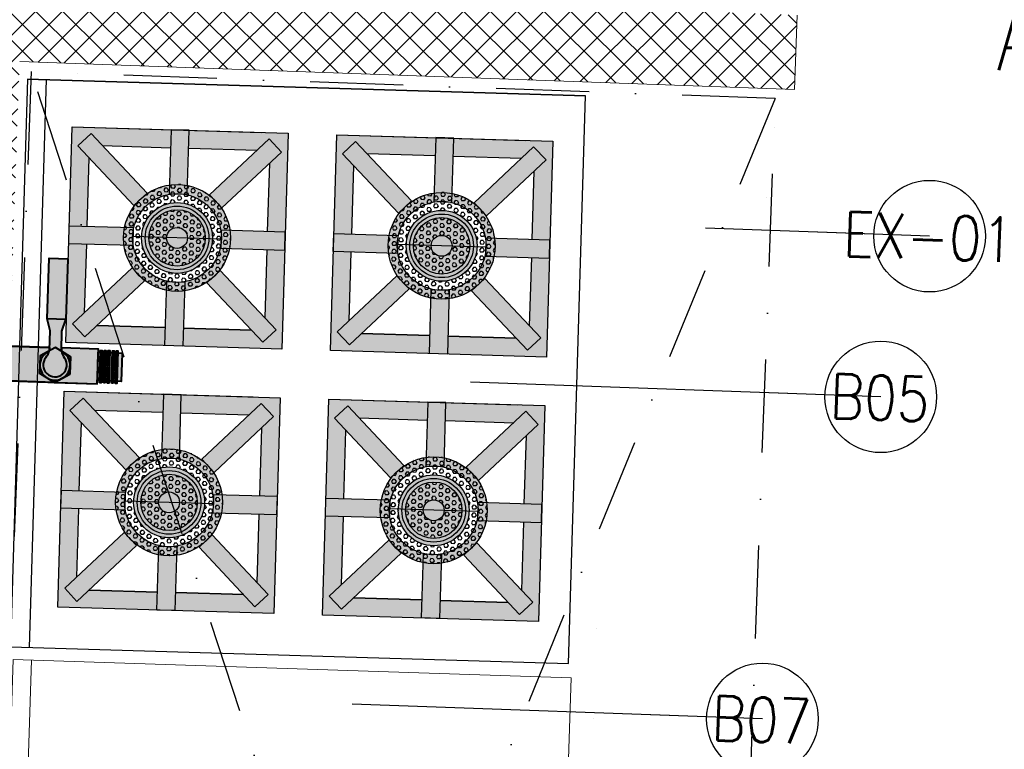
# Model space of a CAD drawing. Header units: millimetres. Extents: x 256680 to 410391, y -77299 to -22623.
# Tile 77 of 202: x 322489 to 323812, y -28374 to -27393. Entities that reach past the tile are written whole.
import ezdxf

# ---------------------------------------------------------------- set-up
doc = ezdxf.new("R2010")
doc.units = ezdxf.units.MM
doc.header["$LTSCALE"] = 2.5
doc.linetypes.add('DASHDOTX2', pattern=[2, 1, -0.5, 0, -0.5])
for name, color, linetype, lineweight in [('CKD Equipments', 252, 'Continuous', 0), ('CKD-GAS', 1, 'Continuous', 40), ('ELEVATION 1', 143, 'Continuous', 18), ('ELEVATION 4', 157, 'Continuous', 9), ('HATCH LIGHT', 250, 'Continuous', 0), ('ROOM TEXT', 7, 'Continuous', 5), ('SA-GAS', 1, 'Continuous', 40), ('WALL', 132, 'Continuous', 25)]:
    doc.layers.add(name, color=color, linetype=linetype, lineweight=lineweight)
for name, color, linetype in [('CKD-Hood', 1, 'Continuous'), ('IQ_200_3D', 1, 'Continuous'), ('xKAM-B3-01-Kitchen$0$A-FURN', 8, 'Continuous')]:
    doc.layers.add(name, color=color, linetype=linetype)
doc.styles.add('MTEXT', font='romans.shx', dxfattribs={"width": 0.85})
doc.styles.get("Standard").update_dxf_attribs({"font": 'GOTHIC.TTF'})
doc.dimstyles.new('AJKD_30', dxfattribs={"dimscale": 30, "dimtxt": 2, "dimasz": 1, "dimexe": 0.8, "dimexo": 0.8, "dimgap": 0.5, "dimtad": 1, "dimdec": 0, "dimzin": 0, "dimdsep": 46, "dimtxsty": 'Standard', "dimblk": 'ARCHTICK', "dimcen": 0.125, "dimclrd": 251, "dimclre": 251, "dimclrt": 42, "dimadec": 0, "dimazin": 0, "dimtfac": 1, "dimtdec": 0, "dimtix": 1, "dimtmove": 0, "dimatfit": 3, "dimfxl": 1, "dimtolj": 1, "dimtzin": 0, "dimarcsym": 1})
pattern_1 = [(0, (0, 0), (0, 0.216506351), [0.125, -0.25]), (120, (0, 0), (-0.1875000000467, -0.1082531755), [0.125, -0.25]), (60, (0.125, 0), (-0.1875000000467, 0.1082531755), [0.125, -0.25])]

# ---------------------------------------------------------------- blocks, each defined once
blk = doc.blocks.new('xKAM-B3-01-Kitchen$0$rgregr')
at = {"layer": 'xKAM-B3-01-Kitchen$0$A-FURN'}
h = blk.add_hatch(color=256, dxfattribs=at)
edge = h.paths.add_edge_path()
edge.add_arc((9340815.639, 6767207.813), 2.968, 0, 360)
edge = h.paths.add_edge_path(flags=16)
edge.add_arc((9340815.639, 6767207.813), 2.468, 0, 360)
h = blk.add_hatch(dxfattribs=at)
h.set_pattern_fill('HEX', color=256, style=0)
h.set_pattern_definition(pattern_1)
edge = h.paths.add_edge_path(flags=16)
edge.add_arc((9340815.639, 6767207.813), 2.468, 0, 360)
edge = h.paths.add_edge_path()
edge.add_arc((9340815.639, 6767207.813), 2.968, 0, 360)
h = blk.add_hatch(dxfattribs=at)
h.set_pattern_fill('HEX', color=256, style=0)
h.set_pattern_definition(pattern_1)
h.paths.add_polyline_path([(9340815.976, 6767210.258), (9340815.302, 6767210.258, 0.336052), (9340813.194, 6767208.15), (9340813.194, 6767207.813), (9340813.671, 6767207.813, -1), (9340817.608, 6767207.813), (9340818.085, 6767207.813), (9340818.085, 6767208.15, 0.336052)])
h.paths.add_polyline_path([(9340818.085, 6767207.476), (9340818.085, 6767207.813), (9340817.608, 6767207.813, -1), (9340813.671, 6767207.813), (9340813.194, 6767207.813), (9340813.194, 6767207.476, 0.336052), (9340815.302, 6767205.368), (9340815.976, 6767205.368, 0.336052)])
h = blk.add_hatch(color=256, dxfattribs=at)
edge = h.paths.add_edge_path()
edge.add_arc((9340815.639, 6767207.813), 1.968, 0, 360)
edge = h.paths.add_edge_path(flags=16)
edge.add_arc((9340815.639, 6767207.813), 1.768, 0, 360)
edge = h.paths.add_edge_path(flags=0)
edge.add_arc((9340815.639, 6767207.813), 1.568, 0, 360)
h = blk.add_hatch(color=256, dxfattribs=at)
edge = h.paths.add_edge_path(flags=16)
edge.add_arc((9340815.639, 6767207.813), 1.568, 0, 360)
edge = h.paths.add_edge_path()
edge.add_arc((9340815.639, 6767207.813), 1.768, 0, 360)
h = blk.add_hatch(dxfattribs=at)
h.set_pattern_fill('HEX', color=256, style=0)
h.set_pattern_definition(pattern_1)
edge = h.paths.add_edge_path()
edge.add_arc((9340815.639, 6767207.813), 1.568, 0, 360)
edge = h.paths.add_edge_path(flags=16)
edge.add_arc((9340815.639, 6767207.813), 0.581, 0, 360)
blk.add_line((9340813.194, 6767207.813), (9340818.085, 6767207.813), dxfattribs=at)
for radius in [2.968, 2.468, 1.968, 1.768, 1.568, 0.581]:
    blk.add_circle((9340815.639, 6767207.813), radius, dxfattribs=at)
blk = doc.blocks.new('fffffff')
at = {"layer": 'SA-GAS'}
for color, points in [(1, [(62187.7, -25567.3), (62187.7, -25797.3), (62171, -25797.3), (62167.8, -25796.5), (62137.8, -25744.6), (62038, -25744.6), (61988.1, -25831.1), (61988.1, -25567.3)]), (40, [(62351, -25777.3), (62697.1, -25777.3), (62697.1, -25884.8), (62351, -25884.8)]), (1, [(61988.1, -25831.1), (61988.1, -26075.8), (62187.7, -26075.8), (62187.7, -25864.8), (62171, -25864.8), (62167.8, -25865.7), (62137.8, -25917.5), (62038, -25917.5)])]:
    blk.add_hatch(color=color, dxfattribs=at).paths.add_polyline_path(points)
at = {"layer": 'SA-GAS', "true_color": 0xf2f2f2}
blk.add_hatch(color=7, dxfattribs=at).paths.add_polyline_path([(62038, -25744.6), (61988.1, -25831.1), (62038, -25917.5), (62137.8, -25917.5), (62187.7, -25831.1), (62137.8, -25744.6)])
at = {"layer": 'SA-GAS', "true_color": 0xe3e3e3}
for points in [[(62281.9, -25864.8), (62351, -25884.8), (62351, -25777.3), (62281.9, -25797.3), (62167.5, -25797.3, 0.003284), (62167.1, -25796.3, -0.092405), (62128.6, -25777.1, 2.004689), (62128.6, -25885, -0.101103), (62171, -25864.8), (62187.7, -25864.8)], [(62007, -26075.8), (62168.9, -26075.8), (62168.9, -26211.7), (62007, -26211.7)]]:
    blk.add_hatch(color=254, dxfattribs=at).paths.add_polyline_path(points)
at = {"layer": 'SA-GAS', "color": 0}
for points in [[(62187.7, -25797.3), (62187.7, -25567.3), (61988.1, -25567.3), (61988.1, -26075.8), (62187.7, -26075.8), (62187.7, -25864.8)], [(62187.7, -25567.3), (62187.7, -25797.3), (62171, -25797.3), (62167.8, -25796.5), (62137.8, -25744.6), (62038, -25744.6), (61988.1, -25831.1), (61988.1, -25567.3), (62187.7, -25567.3)], [(62167.8, -25796.5), (62137.8, -25744.6), (62038, -25744.6), (61988.1, -25831.1), (62038, -25917.5), (62137.8, -25917.5), (62167.8, -25865.7)], [(62171, -25797.3), (62281.9, -25797.3)], [(62281.9, -25797.3), (62351, -25777.3)], [(61988.1, -25831.1), (61988.1, -26075.8), (62187.7, -26075.8), (62187.7, -25864.8), (62171, -25864.8), (62167.8, -25865.7), (62137.8, -25917.5), (62038, -25917.5), (61988.1, -25831.1), (61988.1, -26075.8)], [(62171, -25864.8), (62281.9, -25864.8)], [(62281.9, -25864.8), (62351, -25884.8)]]:
    blk.add_lwpolyline(points, dxfattribs=at)
for points in [[(62038, -25744.6), (61988.1, -25831.1), (62038, -25917.5), (62137.8, -25917.5), (62187.7, -25831.1), (62137.8, -25744.6)], [(62351, -25777.3), (62697.1, -25777.3), (62697.1, -25884.8), (62351, -25884.8)], [(62007, -26075.8), (62168.9, -26075.8), (62168.9, -26211.7), (62007, -26211.7)], [(61994.8, -26088.9), (62180.5, -26088.9), (62180.5, -26097.7), (61994.8, -26097.7)], [(61994.8, -26110.8), (62180.5, -26110.8), (62180.5, -26119.5), (61994.8, -26119.5)], [(61994.8, -26132.6), (62180.5, -26132.6), (62180.5, -26141.4), (61994.8, -26141.4)], [(61994.8, -26156.9), (62180.5, -26156.9), (62180.5, -26165.6), (61994.8, -26165.6)], [(61994.8, -26178.7), (62180.5, -26178.7), (62180.5, -26187.5), (61994.8, -26187.5)]]:
    blk.add_lwpolyline(points, close=True, dxfattribs=at)
for centre, radius, start, end in [((62087.9, -25831.1), 86.4, 30, 330), ((62087.9, -25831.1), 67.6, 52.9373, 307.0627), ((62199.2, -25683.5), 117.3, 233.0047, 256.0482), ((62199.2, -25978.6), 117.3, 103.9518, 126.9953)]:
    blk.add_arc(centre, radius, start, end, dxfattribs=at)
blk = doc.blocks.new('_ArchTick')
at = {"color": 0, "linetype": 'ByBlock', "const_width": 0.15}
blk.add_lwpolyline([(-0.5, -0.5), (0.5, 0.5)], dxfattribs=at)

msp = doc.modelspace()

# ---------------------------------------------------------------- hatches: boundary and pattern name
at = {"layer": 'CKD Equipments'}
h = msp.add_hatch(color=7, dxfattribs=at)
h.paths.add_polyline_path([(322708.2, -27831.9), (322841.2, -27835.9), (322845.2, -27702.9), (322821, -27702.2), (322818.3, -27793.9), (322833.5, -27810.1), (322815.9, -27826.7), (322800.6, -27810.5), (322708.9, -27807.7)])
h.paths.add_polyline_path([(322576.8, -27819.5), (322560.2, -27801.9), (322576.4, -27786.7), (322579.2, -27694.9), (322555, -27694.2), (322551, -27827.2), (322684, -27831.2), (322684.7, -27807), (322593, -27804.3)])
h.paths.add_polyline_path([(322555.7, -27670), (322579.9, -27670.8), (322582.6, -27579), (322567.4, -27562.8), (322585, -27546.2), (322600.3, -27562.4), (322692, -27565.2), (322692.7, -27541), (322559.7, -27537)])
h.paths.add_polyline_path([(322716.2, -27565.9), (322807.9, -27568.7), (322824.1, -27553.4), (322840.7, -27571), (322824.5, -27586.3), (322821.7, -27678), (322845.9, -27678.7), (322849.9, -27545.7), (322716.9, -27541.7)])
h = msp.add_hatch(color=7, dxfattribs=at)
h.paths.add_polyline_path([(323063.6, -27842.6), (323196.6, -27846.6), (323200.6, -27713.6), (323176.4, -27712.8), (323173.7, -27804.6), (323189, -27820.8), (323171.3, -27837.4), (323156.1, -27821.2), (323064.4, -27818.4)])
h.paths.add_polyline_path([(322932.2, -27830.2), (322915.7, -27812.6), (322931.9, -27797.3), (322934.6, -27705.6), (322910.4, -27704.9), (322906.4, -27837.9), (323039.4, -27841.9), (323040.2, -27817.7), (322948.4, -27814.9)])
h.paths.add_polyline_path([(322911.2, -27680.7), (322935.3, -27681.4), (322938.1, -27589.7), (322922.8, -27573.5), (322940.4, -27556.9), (322955.7, -27573.1), (323047.4, -27575.8), (323048.1, -27551.7), (322915.1, -27547.7)])
h.paths.add_polyline_path([(323071.6, -27576.6), (323163.3, -27579.3), (323179.5, -27564.1), (323196.1, -27581.7), (323179.9, -27596.9), (323177.2, -27688.7), (323201.4, -27689.4), (323205.3, -27556.4), (323072.3, -27552.4)])
h = msp.add_hatch(color=7, dxfattribs=at)
h.paths.add_polyline_path([(322697.5, -28187.4), (322830.5, -28191.4), (322834.5, -28058.4), (322810.3, -28057.6), (322807.6, -28149.4), (322822.9, -28165.6), (322805.2, -28182.1), (322790, -28165.9), (322698.3, -28163.2)])
h.paths.add_polyline_path([(322566.1, -28175), (322549.6, -28157.4), (322565.8, -28142.1), (322568.5, -28050.4), (322544.3, -28049.7), (322540.3, -28182.7), (322673.3, -28186.6), (322674.1, -28162.5), (322582.4, -28159.7)])
h.paths.add_polyline_path([(322545.1, -28025.5), (322569.2, -28026.2), (322572, -27934.5), (322556.7, -27918.3), (322574.3, -27901.7), (322589.6, -27917.9), (322681.3, -27920.6), (322682.1, -27896.4), (322549, -27892.5)])
h.paths.add_polyline_path([(322705.5, -27921.4), (322797.2, -27924.1), (322813.4, -27908.8), (322830, -27926.5), (322813.8, -27941.7), (322811.1, -28033.4), (322835.3, -28034.2), (322839.2, -27901.2), (322706.2, -27897.2)])
h = msp.add_hatch(color=7, dxfattribs=at)
h.paths.add_polyline_path([(323053, -28198), (323186, -28202), (323190, -28069), (323165.8, -28068.3), (323163, -28160), (323178.3, -28176.2), (323160.7, -28192.8), (323145.4, -28176.6), (323053.7, -28173.8)])
h.paths.add_polyline_path([(322921.6, -28185.6), (322905, -28168), (322921.2, -28152.8), (322924, -28061), (322899.8, -28060.3), (322895.8, -28193.3), (323028.8, -28197.3), (323029.5, -28173.1), (322937.8, -28170.4)])
h.paths.add_polyline_path([(322900.5, -28036.1), (322924.7, -28036.9), (322927.4, -27945.1), (322912.2, -27928.9), (322929.8, -27912.3), (322945, -27928.5), (323036.8, -27931.3), (323037.5, -27907.1), (322904.5, -27903.1)])
h.paths.add_polyline_path([(323060.9, -27932), (323152.7, -27934.8), (323168.9, -27919.5), (323185.5, -27937.1), (323169.3, -27952.4), (323166.5, -28044.1), (323190.7, -28044.8), (323194.7, -27911.8), (323061.7, -27907.8)])
at = {"layer": 'HATCH LIGHT', "true_color": 0x636466}
h = msp.add_hatch(dxfattribs=at)
h.set_pattern_fill('ANSI32', color=251, scale=6)
h.set_pattern_definition([(45, (257511.52, -46725.026), (-40.411153, 40.411153), []), (45, (257538.46, -46725.026), (-40.411153, 40.411153), [])])
h.paths.add_polyline_path([(334654.4, -32590), (334460.4, -32638.8), (334642, -33359.7), (322089.3, -33359.6, -0.000263), (322074.8, -33559.6), (334898.6, -33559.7)])
h.paths.add_polyline_path([(322503.3, -25157.1), (322303.2, -25157.1, -0.011972), (321822, -34256), (322022.5, -34256, 0.01196)])
h.paths.add_polyline_path([(322486.9, -25697.6), (332165.8, -26046.6, 0.003501), (332659.9, -26800.6), (332827.5, -26691.5), (332277.4, -25850.5), (322493.1, -25497.7, -0.000262)])
h = msp.add_hatch(dxfattribs=at)
h.set_pattern_fill('ANSI37', color=251, scale=8)
h.set_pattern_definition([(45, (257511.52, -46725.026), (-17.960512, 17.960512), []), (135, (257511.52, -46725.026), (-17.960512, -17.960512), [])])
edge = h.paths.add_edge_path()
edge.add_line((325280.4, -25798.3), (322486.9, -25697.6))
edge.add_arc((132089.5, -19659.4), 190493.1, 356.573537, 358.183559, ccw=False)
edge.add_line((322242.1, -31044.7), (325091.3, -31044.7))
edge.add_line((325091.3, -31044.7), (325217.8, -27535.7))
edge.add_line((325217.8, -27535.7), (325117.8, -27532.1))
edge.add_line((325117.8, -27532.1), (325088.6, -28343.5))
edge.add_line((325088.6, -28343.5), (325088.6, -28343.5))
edge.add_line((325088.6, -28343.5), (325023.7, -30142.4))
edge.add_line((325023.7, -30142.4), (324994.8, -30944.7))
edge.add_line((324994.8, -30944.7), (322363.1, -30944.7))
edge.add_line((322363.1, -30944.7), (322489.1, -27449.3))
edge.add_line((322489.1, -27449.3), (323488.5, -27485.3))
edge.add_line((323488.5, -27485.3), (323529.9, -27486.8))
edge.add_line((323529.9, -27486.8), (323533.5, -27386.9))
edge.add_line((323533.5, -27386.9), (322492.7, -27349.3))
edge.add_line((322492.7, -27349.3), (322548.6, -25799.9))
edge.add_line((322548.6, -25799.9), (324047.7, -25853.9))
edge.add_line((324047.7, -25853.9), (324036.9, -26153.7))
edge.add_line((324036.9, -26153.7), (324013.5, -26801.7))
edge.add_line((324013.5, -26801.7), (324010.8, -26874.9))
edge.add_line((324010.8, -26874.9), (324110.8, -26878.5))
edge.add_line((324110.8, -26878.5), (324147.6, -25857.5))
edge.add_line((324147.6, -25857.5), (325176.9, -25894.7))
edge.add_line((325176.9, -25894.7), (325150.3, -26632.7))
edge.add_line((325150.3, -26632.7), (325250.2, -26636.3))
edge.add_line((325250.2, -26636.3), (325280.4, -25798.3))
at = {"layer": 'IQ_200_3D'}
h = msp.add_hatch(color=256, dxfattribs=at)
h.paths.add_polyline_path([(322765.6, -27773.3), (322783.3, -27756.8), (322758.3, -27730.3), (322740.7, -27746.9)])
h.paths.add_polyline_path([(322685.3, -27788.2), (322709.5, -27788.9), (322710.8, -27746), (322686.6, -27745.2)])
h.paths.add_polyline_path([(322613.6, -27751.7), (322630.2, -27769.3), (322656.6, -27744.3), (322640.1, -27726.7)])
h.paths.add_polyline_path([(322598, -27695.5), (322641, -27696.8), (322641.7, -27672.6), (322598.7, -27671.3)])
h.paths.add_polyline_path([(322642.6, -27642.7), (322660.2, -27626.1), (322635.3, -27599.6), (322617.6, -27616.2)])
h.paths.add_polyline_path([(322690.1, -27627), (322714.3, -27627.7), (322715.6, -27584.7), (322691.4, -27584)])
h.paths.add_polyline_path([(322744.3, -27628.6), (322760.8, -27646.2), (322787.3, -27621.3), (322770.7, -27603.7)])
h.paths.add_polyline_path([(322759.2, -27700.3), (322802.2, -27701.6), (322802.9, -27677.4), (322759.9, -27676.2)])
h = msp.add_hatch(color=256, dxfattribs=at)
h.paths.add_polyline_path([(323121.1, -27784), (323138.7, -27767.4), (323113.8, -27740.9), (323096.1, -27757.5)])
h.paths.add_polyline_path([(323040.7, -27798.9), (323064.9, -27799.6), (323066.2, -27756.6), (323042, -27755.9)])
h.paths.add_polyline_path([(322969, -27762.3), (322985.6, -27779.9), (323012.1, -27755), (322995.5, -27737.4)])
h.paths.add_polyline_path([(322953.4, -27706.2), (322996.4, -27707.4), (322997.1, -27683.3), (322954.1, -27682)])
h.paths.add_polyline_path([(322998, -27653.3), (323015.6, -27636.7), (322990.7, -27610.3), (322973.1, -27626.8)])
h.paths.add_polyline_path([(323045.6, -27637.6), (323069.8, -27638.4), (323071, -27595.4), (323046.9, -27594.6)])
h.paths.add_polyline_path([(323099.7, -27639.3), (323116.3, -27656.9), (323142.8, -27631.9), (323126.2, -27614.3)])
h.paths.add_polyline_path([(323114.7, -27711), (323157.6, -27712.3), (323158.4, -27688.1), (323115.4, -27686.8)])
h = msp.add_hatch(color=256, dxfattribs=at)
h.paths.add_polyline_path([(322755, -28128.8), (322772.6, -28112.2), (322747.7, -28085.7), (322730.1, -28102.3)])
h.paths.add_polyline_path([(322674.6, -28143.7), (322698.8, -28144.4), (322700.1, -28101.4), (322675.9, -28100.7)])
h.paths.add_polyline_path([(322602.9, -28107.1), (322619.5, -28124.7), (322646, -28099.8), (322629.4, -28082.2)])
h.paths.add_polyline_path([(322587.3, -28050.9), (322630.3, -28052.2), (322631, -28028), (322588, -28026.8)])
h.paths.add_polyline_path([(322631.9, -27998.1), (322649.5, -27981.5), (322624.6, -27955), (322607, -27971.6)])
h.paths.add_polyline_path([(322679.5, -27982.4), (322703.7, -27983.1), (322704.9, -27940.2), (322680.8, -27939.4)])
h.paths.add_polyline_path([(322733.6, -27984), (322750.2, -28001.7), (322776.7, -27976.7), (322760.1, -27959.1)])
h.paths.add_polyline_path([(322748.6, -28055.8), (322791.5, -28057.1), (322792.3, -28032.9), (322749.3, -28031.6)])
h = msp.add_hatch(color=256, dxfattribs=at)
h.paths.add_polyline_path([(323110.4, -28139.4), (323128, -28122.9), (323103.1, -28096.4), (323085.5, -28113)])
h.paths.add_polyline_path([(323030.1, -28154.3), (323054.3, -28155), (323055.5, -28112.1), (323031.4, -28111.3)])
h.paths.add_polyline_path([(322958.4, -28117.8), (322974.9, -28135.4), (323001.4, -28110.4), (322984.8, -28092.8)])
h.paths.add_polyline_path([(322942.8, -28061.6), (322985.7, -28062.9), (322986.5, -28038.7), (322943.5, -28037.4)])
h.paths.add_polyline_path([(322987.4, -28008.8), (323005, -27992.2), (322980, -27965.7), (322962.4, -27982.3)])
h.paths.add_polyline_path([(323034.9, -27993.1), (323059.1, -27993.8), (323060.4, -27950.8), (323036.2, -27950.1)])
h.paths.add_polyline_path([(323089, -27994.7), (323105.6, -28012.3), (323132.1, -27987.4), (323115.5, -27969.8)])
h.paths.add_polyline_path([(323104, -28066.4), (323147, -28067.7), (323147.7, -28043.5), (323104.7, -28042.2)])
at = {"layer": 'xKAM-B3-01-Kitchen$0$A-FURN'}
h = msp.add_hatch(color=256, dxfattribs=at)
h.paths.add_polyline_path([(322815.9, -27826.7), (322833.5, -27810.1), (322783.3, -27756.8), (322765.6, -27773.3)])
h.paths.add_polyline_path([(322684, -27831.2), (322708.2, -27831.9), (322709.5, -27788.9), (322685.3, -27788.2)])
h.paths.add_polyline_path([(322560.2, -27801.9), (322576.8, -27819.5), (322630.2, -27769.3), (322613.6, -27751.7)])
h.paths.add_polyline_path([(322555, -27694.2), (322598, -27695.5), (322598.7, -27671.3), (322555.7, -27670)])
h.paths.add_polyline_path([(322617.6, -27616.2), (322635.3, -27599.6), (322585, -27546.2), (322567.4, -27562.8)])
h.paths.add_polyline_path([(322691.4, -27584), (322715.6, -27584.7), (322716.9, -27541.7), (322692.7, -27541)])
h.paths.add_polyline_path([(322770.7, -27603.7), (322787.3, -27621.3), (322840.7, -27571), (322824.1, -27553.4)])
h.paths.add_polyline_path([(322802.2, -27701.6), (322845.2, -27702.9), (322845.9, -27678.7), (322802.9, -27677.4)])
h = msp.add_hatch(color=256, dxfattribs=at)
h.paths.add_polyline_path([(323171.3, -27837.4), (323189, -27820.8), (323138.7, -27767.4), (323121.1, -27784)])
h.paths.add_polyline_path([(323039.4, -27841.9), (323063.6, -27842.6), (323064.9, -27799.6), (323040.7, -27798.9)])
h.paths.add_polyline_path([(322915.7, -27812.6), (322932.2, -27830.2), (322985.6, -27779.9), (322969, -27762.3)])
h.paths.add_polyline_path([(322910.4, -27704.9), (322953.4, -27706.2), (322954.1, -27682), (322911.2, -27680.7)])
h.paths.add_polyline_path([(322973.1, -27626.8), (322990.7, -27610.3), (322940.4, -27556.9), (322922.8, -27573.5)])
h.paths.add_polyline_path([(323046.9, -27594.6), (323071, -27595.4), (323072.3, -27552.4), (323048.1, -27551.7)])
h.paths.add_polyline_path([(323126.2, -27614.3), (323142.8, -27631.9), (323196.1, -27581.7), (323179.5, -27564.1)])
h.paths.add_polyline_path([(323157.6, -27712.3), (323200.6, -27713.6), (323201.4, -27689.4), (323158.4, -27688.1)])
h = msp.add_hatch(color=256, dxfattribs=at)
h.paths.add_polyline_path([(322805.2, -28182.1), (322822.9, -28165.6), (322772.6, -28112.2), (322755, -28128.8)])
h.paths.add_polyline_path([(322673.3, -28186.6), (322697.5, -28187.4), (322698.8, -28144.4), (322674.6, -28143.7)])
h.paths.add_polyline_path([(322549.6, -28157.4), (322566.1, -28175), (322619.5, -28124.7), (322602.9, -28107.1)])
h.paths.add_polyline_path([(322544.3, -28049.7), (322587.3, -28050.9), (322588, -28026.8), (322545.1, -28025.5)])
h.paths.add_polyline_path([(322607, -27971.6), (322624.6, -27955), (322574.3, -27901.7), (322556.7, -27918.3)])
h.paths.add_polyline_path([(322680.8, -27939.4), (322704.9, -27940.2), (322706.2, -27897.2), (322682.1, -27896.4)])
h.paths.add_polyline_path([(322760.1, -27959.1), (322776.7, -27976.7), (322830, -27926.5), (322813.4, -27908.8)])
h.paths.add_polyline_path([(322791.5, -28057.1), (322834.5, -28058.4), (322835.3, -28034.2), (322792.3, -28032.9)])
h = msp.add_hatch(color=256, dxfattribs=at)
h.paths.add_polyline_path([(323160.7, -28192.8), (323178.3, -28176.2), (323128, -28122.9), (323110.4, -28139.4)])
h.paths.add_polyline_path([(323028.8, -28197.3), (323053, -28198), (323054.3, -28155), (323030.1, -28154.3)])
h.paths.add_polyline_path([(322905, -28168), (322921.6, -28185.6), (322974.9, -28135.4), (322958.4, -28117.8)])
h.paths.add_polyline_path([(322899.8, -28060.3), (322942.8, -28061.6), (322943.5, -28037.4), (322900.5, -28036.1)])
h.paths.add_polyline_path([(322962.4, -27982.3), (322980, -27965.7), (322929.8, -27912.3), (322912.2, -27928.9)])
h.paths.add_polyline_path([(323036.2, -27950.1), (323060.4, -27950.8), (323061.7, -27907.8), (323037.5, -27907.1)])
h.paths.add_polyline_path([(323115.5, -27969.8), (323132.1, -27987.4), (323185.5, -27937.1), (323168.9, -27919.5)])
h.paths.add_polyline_path([(323147, -28067.7), (323190, -28069), (323190.7, -28044.8), (323147.7, -28043.5)])

# ---------------------------------------------------------------- linework, layer by layer
at = {"layer": 'CKD Equipments', "elevation": 890}
msp.add_lwpolyline([(323491.7, -27632.7), (323491.7, -27632.7)], dxfattribs=at)
at = {"layer": 'CKD Equipments'}
msp.add_lwpolyline([(322460.7, -28853), (322480.2, -28253.3), (323229.8, -28277.7), (323210.3, -28877.4), (322460.7, -28853), (322485.6, -28853.8), (322505.2, -28254.1)], dxfattribs=at)
at = {"layer": 'CKD-Hood', "linetype": 'DASHDOTX2', "ltscale": 50, "elevation": 890}
msp.add_lwpolyline([(322504.6, -27463), (322405.7, -30188.4), (323405, -30224.4), (323503.9, -27499)], close=True, dxfattribs=at)
for points in [[(323405, -30224.4), (322504.6, -27463)], [(323503.9, -27499), (322405.7, -30188.4)]]:
    msp.add_lwpolyline(points, dxfattribs=at)
at = {"layer": 'ELEVATION 1'}
for p, q in [((323529.9, -27486.8), (323533.5, -27386.9)), ((322489.1, -27449.3), (323529.9, -27486.8))]:
    msp.add_line(p, q, dxfattribs=at)
at = {"layer": 'IQ_200_3D', "invisible_edges": 5}
for points in [[(323260.1, -28332.2, 1540), (323264.1, -28211.8, 1525), (323264.1, -28211.8, 1455), (323260.1, -28332.2, 1320)], [(323260.1, -28332.2, 1315), (323264.1, -28211.8, 1300), (323264.1, -28211.8, 1230), (323260.1, -28332.2, 1095)]]:
    msp.add_3dface(points, dxfattribs=at)
at = {"layer": 'WALL'}
msp.add_arc((132089.5, -19659.4), 190493.1, 355.605384, 358.346214, dxfattribs=at)
at = {"layer": 'xKAM-B3-01-Kitchen$0$A-FURN'}
for p, q in [((322499.6, -27472.9), (322476.7, -28236.1)), ((322499.6, -27472.9), (323249.3, -27495.3)), ((323249.3, -27495.3), (322499.6, -27472.9)), ((322524.6, -27473.6), (322501.7, -28236.8)), ((323226.4, -28258.5), (323249.3, -27495.3)), ((322559.7, -27537), (322813.6, -27544.6)), ((322567.4, -27562.8), (322585, -27546.2)), ((322660.2, -27626.1), (322585, -27546.2)), ((322915.1, -27547.7), (323169, -27555.3)), ((322915.1, -27547.7), (323169, -27555.3)), ((322744.3, -27628.6), (322824.1, -27553.4)), ((322840.7, -27571), (322824.1, -27553.4)), ((322922.8, -27573.5), (322940.4, -27556.9)), ((323015.6, -27636.7), (322940.4, -27556.9)), ((322642.6, -27642.7), (322567.4, -27562.8)), ((322760.8, -27646.2), (322840.7, -27571)), ((322998, -27653.3), (322922.8, -27573.5)), ((323099.7, -27639.3), (323179.5, -27564.1)), ((323196.1, -27581.7), (323179.5, -27564.1)), ((323116.3, -27656.9), (323196.1, -27581.7)), ((322642.6, -27642.7), (322660.2, -27626.1)), ((322760.8, -27646.2), (322744.3, -27628.6)), ((322998, -27653.3), (323015.6, -27636.7)), ((323116.3, -27656.9), (323099.7, -27639.3)), ((322640.1, -27726.7), (322560.2, -27801.9)), ((322640.1, -27726.7), (322656.6, -27744.3)), ((322758.3, -27730.3), (322740.7, -27746.9)), ((322758.3, -27730.3), (322833.5, -27810.1)), ((322656.6, -27744.3), (322576.8, -27819.5)), ((322740.7, -27746.9), (322815.9, -27826.7)), ((322995.5, -27737.4), (322915.7, -27812.6)), ((322995.5, -27737.4), (323012.1, -27755)), ((323113.8, -27740.9), (323096.1, -27757.5)), ((323113.8, -27740.9), (323189, -27820.8)), ((323012.1, -27755), (322932.2, -27830.2)), ((323096.1, -27757.5), (323171.3, -27837.4)), ((322560.2, -27801.9), (322576.8, -27819.5)), ((322833.5, -27810.1), (322815.9, -27826.7)), ((322915.7, -27812.6), (322932.2, -27830.2)), ((323189, -27820.8), (323171.3, -27837.4)), ((322549, -27892.5), (322802.9, -27900.1)), ((322549, -27892.5), (322802.9, -27900.1)), ((322556.7, -27918.3), (322574.3, -27901.7)), ((322649.5, -27981.5), (322574.3, -27901.7)), ((322904.5, -27903.1), (323158.4, -27910.7)), ((322904.5, -27903.1), (323158.4, -27910.7)), ((322631.9, -27998.1), (322556.7, -27918.3)), ((322733.6, -27984), (322813.4, -27908.8)), ((322830, -27926.5), (322813.4, -27908.8)), ((322912.2, -27928.9), (322929.8, -27912.3)), ((323005, -27992.2), (322929.8, -27912.3)), ((323089, -27994.7), (323168.9, -27919.5)), ((323185.5, -27937.1), (323168.9, -27919.5)), ((322750.2, -28001.7), (322830, -27926.5)), ((322987.4, -28008.8), (322912.2, -27928.9)), ((323105.6, -28012.3), (323185.5, -27937.1)), ((322631.9, -27998.1), (322649.5, -27981.5)), ((322750.2, -28001.7), (322733.6, -27984)), ((322987.4, -28008.8), (323005, -27992.2)), ((323105.6, -28012.3), (323089, -27994.7)), ((322629.4, -28082.2), (322549.6, -28157.4)), ((322629.4, -28082.2), (322646, -28099.8)), ((322747.7, -28085.7), (322730.1, -28102.3)), ((322747.7, -28085.7), (322822.9, -28165.6)), ((322646, -28099.8), (322566.1, -28175)), ((322730.1, -28102.3), (322805.2, -28182.1)), ((322984.8, -28092.8), (322905, -28168)), ((322984.8, -28092.8), (323001.4, -28110.4)), ((323103.1, -28096.4), (323085.5, -28113)), ((323103.1, -28096.4), (323178.3, -28176.2)), ((323001.4, -28110.4), (322921.6, -28185.6)), ((323085.5, -28113), (323160.7, -28192.8)), ((322549.6, -28157.4), (322566.1, -28175)), ((322822.9, -28165.6), (322805.2, -28182.1)), ((322905, -28168), (322921.6, -28185.6)), ((323178.3, -28176.2), (323160.7, -28192.8)), ((322476.7, -28236.1), (323226.4, -28258.5))]:
    msp.add_line(p, q, dxfattribs=at)
for points in [[(322841.2, -27835.9), (322551, -27827.2), (322559.7, -27537), (322849.9, -27545.7)], [(322716.9, -27541.7), (322692.7, -27541), (322690.1, -27627), (322714.3, -27627.7)], [(323196.6, -27846.6), (322906.4, -27837.9), (322915.1, -27547.7), (323205.3, -27556.4)], [(323072.3, -27552.4), (323048.1, -27551.7), (323045.6, -27637.6), (323069.8, -27638.4)], [(322641, -27696.8), (322555, -27694.2), (322555.7, -27670), (322641.7, -27672.6)], [(322759.2, -27700.3), (322845.2, -27702.9), (322845.9, -27678.7), (322759.9, -27676.2)], [(322996.4, -27707.4), (322910.4, -27704.9), (322911.2, -27680.7), (322997.1, -27683.3)], [(323114.7, -27711), (323200.6, -27713.6), (323201.4, -27689.4), (323115.4, -27686.8)], [(322708.2, -27831.9), (322684, -27831.2), (322686.6, -27745.2), (322710.8, -27746)], [(323063.6, -27842.6), (323039.4, -27841.9), (323042, -27755.9), (323066.2, -27756.6)], [(322830.5, -28191.4), (322540.3, -28182.7), (322549, -27892.5), (322839.2, -27901.2)], [(322706.2, -27897.2), (322682.1, -27896.4), (322679.5, -27982.4), (322703.7, -27983.1)], [(323186, -28202), (322895.8, -28193.3), (322904.5, -27903.1), (323194.7, -27911.8)], [(323061.7, -27907.8), (323037.5, -27907.1), (323034.9, -27993.1), (323059.1, -27993.8)], [(322630.3, -28052.2), (322544.3, -28049.7), (322545.1, -28025.5), (322631, -28028)], [(322748.6, -28055.8), (322834.5, -28058.4), (322835.3, -28034.2), (322749.3, -28031.6)], [(322985.7, -28062.9), (322899.8, -28060.3), (322900.5, -28036.1), (322986.5, -28038.7)], [(323104, -28066.4), (323190, -28069), (323190.7, -28044.8), (323104.7, -28042.2)], [(322697.5, -28187.4), (322673.3, -28186.6), (322675.9, -28100.7), (322700.1, -28101.4)], [(323053, -28198), (323028.8, -28197.3), (323031.4, -28111.3), (323055.5, -28112.1)]]:
    msp.add_lwpolyline(points, close=True, dxfattribs=at)
for points in [[(322600.3, -27562.4), (322692, -27565.2)], [(322716.2, -27565.9), (322807.9, -27568.7)], [(322955.7, -27573.1), (323047.4, -27575.8)], [(322579.9, -27670.8), (322582.6, -27579)], [(322824.5, -27586.3), (322821.7, -27678)], [(323071.6, -27576.6), (323163.3, -27579.3)], [(322935.3, -27681.4), (322938.1, -27589.7)], [(323179.9, -27596.9), (323177.2, -27688.7)], [(322576.4, -27786.7), (322579.2, -27694.9)], [(322821, -27702.2), (322818.3, -27793.9)], [(322931.9, -27797.3), (322934.6, -27705.6)], [(323176.4, -27712.8), (323173.7, -27804.6)], [(322684.7, -27807), (322593, -27804.3)], [(322593, -27804.3), (322684.7, -27807)], [(322800.6, -27810.5), (322708.9, -27807.7)], [(322708.9, -27807.7), (322800.6, -27810.5)], [(323040.2, -27817.7), (322948.4, -27814.9)], [(322948.4, -27814.9), (323040.2, -27817.7)], [(323156.1, -27821.2), (323064.4, -27818.4)], [(323064.4, -27818.4), (323156.1, -27821.2)], [(322589.6, -27917.9), (322681.3, -27920.6)], [(322705.5, -27921.4), (322797.2, -27924.1)], [(322945, -27928.5), (323036.8, -27931.3)], [(323060.9, -27932), (323152.7, -27934.8)], [(322569.2, -28026.2), (322572, -27934.5)], [(322813.8, -27941.7), (322811.1, -28033.4)], [(322924.7, -28036.9), (322927.4, -27945.1)], [(323169.3, -27952.4), (323166.5, -28044.1)], [(322565.8, -28142.1), (322568.5, -28050.4)], [(322810.3, -28057.6), (322807.6, -28149.4)], [(322921.2, -28152.8), (322924, -28061)], [(323165.8, -28068.3), (323163, -28160)], [(322674.1, -28162.5), (322582.4, -28159.7)], [(322582.4, -28159.7), (322674.1, -28162.5)], [(322790, -28165.9), (322698.3, -28163.2)], [(322698.3, -28163.2), (322790, -28165.9)], [(323029.5, -28173.1), (322937.8, -28170.4)], [(322937.8, -28170.4), (323029.5, -28173.1)], [(323145.4, -28176.6), (323053.7, -28173.8)], [(323053.7, -28173.8), (323145.4, -28176.6)]]:
    msp.add_lwpolyline(points, dxfattribs=at)

# ---------------------------------------------------------------- block references
at = {"layer": 'CKD-GAS', "color": 0, "xscale": 0.2352410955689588, "yscale": 0.2352410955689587, "zscale": 0.2352410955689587, "rotation": 88.11599336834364}
msp.add_blockref('fffffff', (315983.1, -42255.3), dxfattribs=at)
at = {"layer": 'xKAM-B3-01-Kitchen$0$A-FURN', "xscale": 24.19393856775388, "yscale": 24.1939385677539, "zscale": 24.1939385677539, "rotation": 178.2824439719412}
for p in [(231119550.5, 156850642.6), (231119905.9, 156850632), (231119539.8, 156850287.2), (231119895.3, 156850276.5)]:
    msp.add_blockref('xKAM-B3-01-Kitchen$0$rgregr', p, dxfattribs=at)

# ---------------------------------------------------------------- texts
at = {"layer": 'ROOM TEXT', "insert": (324759.4, -27491, 0.2), "char_height": 90, "attachment_point": 9, "style": 'MTEXT'}
msp.add_mtext_dynamic_manual_height_columns('\\A1;\\pxqc;Area: 13.4sqm', width=1162.931, gutter_width=1.8, heights=[0], dxfattribs=at)
at = {"layer": 'ROOM TEXT', "char_height": 60, "attachment_point": 7, "rotation": 357.9352, "style": 'MTEXT'}
for s, insert in [('\\A1;\\pxqc;EX-01', (323623.7, -27712.1, 0.2)), ('\\A1;\\pxqc;B05', (323558.1, -27928.1, 0.2)), ('\\A1;\\pxqc;B07', (323399.1, -28361.1, 0.2))]:
    msp.add_mtext_dynamic_manual_height_columns(s, width=170.917, gutter_width=1.8, heights=[0], dxfattribs=dict(at, insert=insert))

# ---------------------------------------------------------------- leaders
at = {"layer": 'ELEVATION 4'}
for points in [[(323711.3, -27684.1), (323410.5, -27673.2)], [(323645.7, -27900.1), (323094.5, -27880.2)], [(323486.8, -28333), (322935.6, -28313.2)]]:
    msp.add_leader(points, dimstyle='AJKD_30', override={"dimasz": 5, "dimgap": 0.5, "dimtad": 0, "dimldrblk": 'DotBlank', "dimfxl": 0.18, "dimfxlon": 1, "dimarcsym": 2}, dxfattribs=at)

doc.saveas('drawing.dxf')
